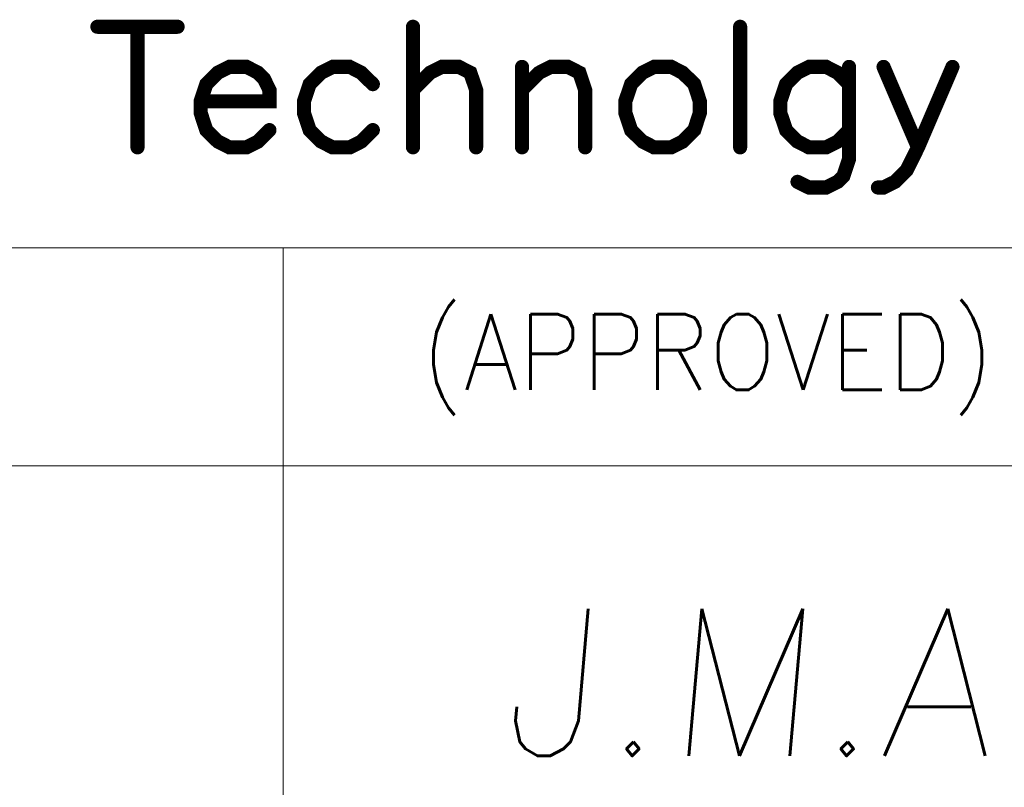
# Model space of a CAD drawing. Header units: millimetres. Extents: x 4065 to 8083, y -652 to 5416.
# Tile 203 of 256: x 5040 to 5055, y 4151 to 4163. Entities that reach past the tile are written whole.
import ezdxf
from ezdxf.enums import TextEntityAlignment as Align

# ---------------------------------------------------------------- set-up
doc = ezdxf.new("R2010")
doc.units = ezdxf.units.MM
doc.header["$LTSCALE"] = 0.8
doc.layers.get('0').update_dxf_attribs({"linetype": 'CONTINUOUS', "lineweight": 0})
doc.layers.add('2', color=3, linetype='CONTINUOUS', lineweight=0)
doc.styles.get("Standard").update_dxf_attribs({"font": 'romans.shx', "width": 0.8, "oblique": 5, "bigfont": 'whgtxt.shx'})

# ---------------------------------------------------------------- blocks, each defined once
blk = doc.blocks.new('SMOOTH_0$064516')
at = {"const_width": 0.0323}
blk.add_lwpolyline([(-0.0161, 0, 1), (0.0161, 0, 1)], format="xyb", close=True, dxfattribs=at)
blk = doc.blocks.new('logo')
at = {"color": 7, "const_width": 0.859}
for points in [[(-3488.222, 5311.965), (-3483.345, 5311.965)], [(-3485.783, 5311.965), (-3485.783, 5304.641)], [(-3469.038, 5311.965), (-3469.038, 5304.641)], [(-3449.151, 5311.965), (-3449.151, 5304.641)], [(-3481.945, 5307.431), (-3477.763, 5307.431), (-3477.763, 5308.127), (-3478.106, 5308.823), (-3478.459, 5309.175), (-3479.154, 5309.527), (-3480.202, 5309.527), (-3480.897, 5309.175), (-3481.601, 5308.479), (-3481.945, 5307.431), (-3481.945, 5306.736), (-3481.601, 5305.688), (-3480.897, 5304.993), (-3480.202, 5304.641), (-3479.154, 5304.641), (-3478.459, 5304.993), (-3477.763, 5305.688)], [(-3471.477, 5308.479), (-3472.181, 5309.175), (-3472.877, 5309.527), (-3473.925, 5309.527), (-3474.62, 5309.175), (-3475.316, 5308.479), (-3475.668, 5307.431), (-3475.668, 5306.736), (-3475.316, 5305.688), (-3474.62, 5304.993), (-3473.925, 5304.641), (-3472.877, 5304.641), (-3472.181, 5304.993), (-3471.477, 5305.688)], [(-3469.038, 5308.127), (-3467.991, 5309.175), (-3467.295, 5309.527), (-3466.248, 5309.527), (-3465.552, 5309.175), (-3465.2, 5308.127), (-3465.2, 5304.641)], [(-3462.409, 5308.127), (-3461.362, 5309.175), (-3460.666, 5309.527), (-3459.618, 5309.527), (-3458.923, 5309.175), (-3458.571, 5308.127), (-3458.571, 5304.641)], [(-3462.409, 5309.527), (-3462.409, 5304.641)], [(-3454.389, 5309.527), (-3455.084, 5309.175), (-3455.78, 5308.479), (-3456.132, 5307.431), (-3456.132, 5306.736), (-3455.78, 5305.688), (-3455.084, 5304.993), (-3454.389, 5304.641), (-3453.341, 5304.641), (-3452.646, 5304.993), (-3451.942, 5305.688), (-3451.598, 5306.736), (-3451.598, 5307.431), (-3451.942, 5308.479), (-3452.646, 5309.175), (-3453.341, 5309.527), (-3454.389, 5309.527)], [(-3442.53, 5308.479), (-3443.226, 5309.175), (-3443.921, 5309.527), (-3444.969, 5309.527), (-3445.664, 5309.175), (-3446.36, 5308.479), (-3446.712, 5307.431), (-3446.712, 5306.736), (-3446.36, 5305.688), (-3445.664, 5304.993), (-3444.969, 5304.641), (-3443.921, 5304.641), (-3443.226, 5304.993), (-3442.53, 5305.688)], [(-3442.53, 5309.527), (-3442.53, 5303.945), (-3442.874, 5302.897), (-3443.226, 5302.545), (-3443.921, 5302.202), (-3444.969, 5302.202), (-3445.664, 5302.545)], [(-3436.244, 5309.527), (-3438.34, 5304.641), (-3439.035, 5303.241), (-3439.739, 5302.545), (-3440.435, 5302.202), (-3440.778, 5302.202)], [(-3440.435, 5309.527), (-3438.34, 5304.641)]]:
    blk.add_lwpolyline(points, dxfattribs=at)
at = {"color": 7, "xscale": 13.31, "yscale": 13.31, "zscale": 13.31}
for p in [(-3488.222, 5311.965), (-3485.783, 5311.965), (-3483.345, 5311.965), (-3469.038, 5311.965), (-3449.151, 5311.965), (-3480.202, 5309.527), (-3479.154, 5309.527), (-3473.925, 5309.527), (-3472.877, 5309.527), (-3467.295, 5309.527), (-3466.248, 5309.527), (-3462.409, 5309.527), (-3460.666, 5309.527), (-3459.618, 5309.527), (-3454.389, 5309.527), (-3454.389, 5309.527), (-3453.341, 5309.527), (-3444.969, 5309.527), (-3443.921, 5309.527), (-3442.53, 5309.527), (-3440.435, 5309.527), (-3436.244, 5309.527), (-3480.897, 5309.175), (-3478.459, 5309.175), (-3474.62, 5309.175), (-3472.181, 5309.175), (-3467.991, 5309.175), (-3465.552, 5309.175), (-3461.362, 5309.175), (-3458.923, 5309.175), (-3455.084, 5309.175), (-3452.646, 5309.175), (-3445.664, 5309.175), (-3443.226, 5309.175), (-3481.601, 5308.479), (-3478.106, 5308.823), (-3475.316, 5308.479), (-3471.477, 5308.479), (-3455.78, 5308.479), (-3451.942, 5308.479), (-3446.36, 5308.479), (-3442.53, 5308.479), (-3477.763, 5308.127), (-3469.038, 5308.127), (-3465.2, 5308.127), (-3462.409, 5308.127), (-3458.571, 5308.127), (-3481.945, 5307.431), (-3481.945, 5307.431), (-3477.763, 5307.431), (-3475.668, 5307.431), (-3456.132, 5307.431), (-3451.598, 5307.431), (-3446.712, 5307.431), (-3481.945, 5306.736), (-3475.668, 5306.736), (-3456.132, 5306.736), (-3451.598, 5306.736), (-3446.712, 5306.736), (-3481.601, 5305.688), (-3477.763, 5305.688), (-3475.316, 5305.688), (-3471.477, 5305.688), (-3455.78, 5305.688), (-3451.942, 5305.688), (-3446.36, 5305.688), (-3442.53, 5305.688), (-3480.897, 5304.993), (-3478.459, 5304.993), (-3474.62, 5304.993), (-3472.181, 5304.993), (-3455.084, 5304.993), (-3452.646, 5304.993), (-3445.664, 5304.993), (-3443.226, 5304.993), (-3485.783, 5304.641), (-3480.202, 5304.641), (-3479.154, 5304.641), (-3473.925, 5304.641), (-3472.877, 5304.641), (-3469.038, 5304.641), (-3465.2, 5304.641), (-3462.409, 5304.641), (-3458.571, 5304.641), (-3454.389, 5304.641), (-3453.341, 5304.641), (-3449.151, 5304.641), (-3444.969, 5304.641), (-3443.921, 5304.641), (-3438.34, 5304.641), (-3438.34, 5304.641), (-3442.53, 5303.945), (-3442.874, 5302.897), (-3439.035, 5303.241), (-3445.664, 5302.545), (-3443.226, 5302.545), (-3439.739, 5302.545), (-3444.969, 5302.202), (-3443.921, 5302.202), (-3440.778, 5302.202), (-3440.435, 5302.202)]:
    blk.add_blockref('SMOOTH_0$064516', p, dxfattribs=at)

msp = doc.modelspace()

# ---------------------------------------------------------------- linework, layer by layer
at = {"color": 7, "linetype": 'Continuous'}
for p, q in [((5014.595, 4159.168), (5090.054, 4159.168)), ((5044.122, 4129.64), (5044.122, 4159.168)), ((5014.595, 4155.887), (5058.886, 4155.887))]:
    msp.add_line(p, q, dxfattribs=at)

# ---------------------------------------------------------------- block references
at = {"color": 3, "linetype": 'Continuous', "xscale": 0.2477402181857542, "yscale": 0.2477402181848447, "zscale": 0.2477402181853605}
msp.add_blockref('logo', (5905.499, 2846.508), dxfattribs=at)

# ---------------------------------------------------------------- texts
at = {"color": 7, "linetype": 'Continuous', "width": 0.933333}
msp.add_text('(APPROVED)', height=1.1408, dxfattribs=at).set_placement((5046.204, 4158.172), align=Align.TOP_LEFT)
at = {"layer": '2', "linetype": 'Continuous', "oblique": 5}
for p in [(5032.622, 4151.521), (5047.386, 4151.521)]:
    msp.add_text('J.M.A', height=2.2157, dxfattribs=at).set_placement(p)

doc.saveas('drawing.dxf')
